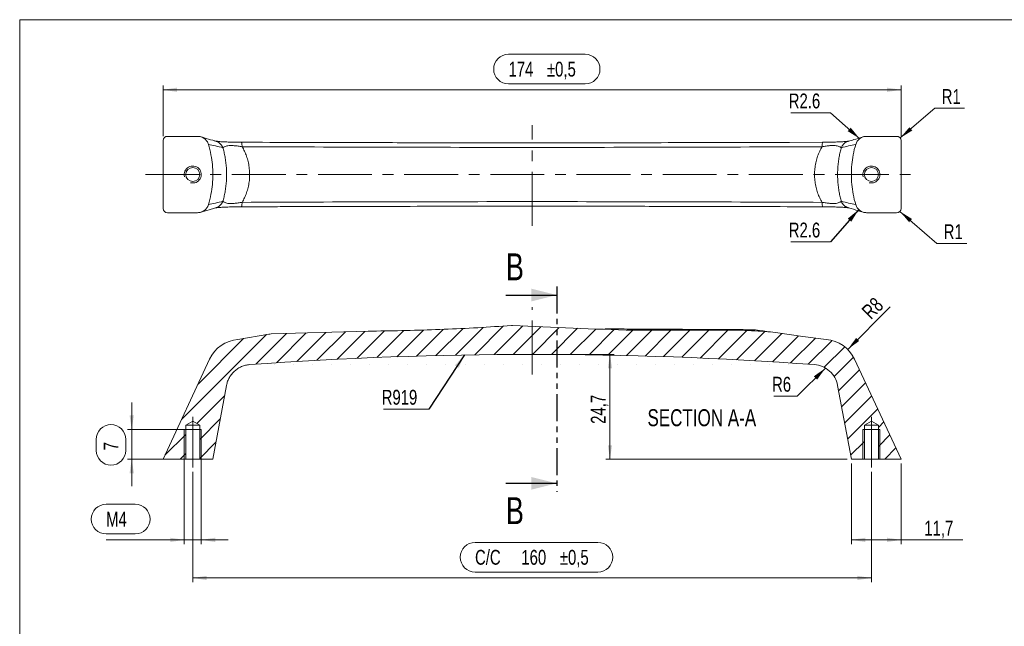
# Model space of a CAD drawing. Header units: millimetres. Extents: x 6 to 418, y 0 to 291.
# Tile 3 of 5: x 6 to 238, y 148 to 291. Entities that reach past the tile are written whole.
import ezdxf

# ---------------------------------------------------------------- set-up
doc = ezdxf.new("R2010")
doc.units = ezdxf.units.MM
doc.linetypes.add('CENTERX2', pattern=[20.32, 12.7, -2.54, 2.54, -2.54])
doc.linetypes.add('PHANTOM', pattern=[12.7, 6.35, -1.27, 1.27, -1.27, 1.27, -1.27])
doc.layers.add('DIN_A4', color=7, linetype='Continuous')
doc.layers.add('SLD-0', color=7, linetype='Continuous')
doc.styles.add('SLDTEXTSTYLE4', font='TXT', dxfattribs={"width": 0.75})
doc.dimstyles.new('SLDDIMSTYLE0', dxfattribs={"dimtxt": 3.5, "dimasz": 3.302, "dimexe": 0, "dimexo": 0.0625, "dimgap": 0.875, "dimtad": 1, "dimdec": 1, "dimrnd": 1e-09, "dimzin": 12, "dimdsep": 46, "dimtxsty": 'SLDTEXTSTYLE4', "dimsah": 1, "dimcen": 0.09, "dimadec": 0, "dimazin": 3, "dimtfac": 1, "dimtdec": 1, "dimtofl": 0, "dimtmove": 0, "dimatfit": 3, "dimfxl": 0, "dimfrac": 2, "dimtolj": 1, "dimtzin": 12, "dimarcsym": 0})
doc.dimstyles.new('SLDDIMSTYLE1', dxfattribs={"dimtxt": 3.5, "dimasz": 3.302, "dimexe": 0, "dimexo": 0.0625, "dimgap": 0.875, "dimtad": 1, "dimrnd": 1e-09, "dimzin": 12, "dimdsep": 46, "dimtxsty": 'SLDTEXTSTYLE4', "dimsah": 1, "dimcen": 0.09, "dimadec": 0, "dimazin": 3, "dimtol": 1, "dimtp": 0.5, "dimtm": 0.5, "dimtfac": 1, "dimtdec": 1, "dimtofl": 0, "dimtmove": 0, "dimatfit": 3, "dimfxl": 0, "dimfrac": 2, "dimtolj": 1, "dimarcsym": 0})
doc.dimstyles.new('SLDDIMSTYLE2', dxfattribs={"dimtxt": 3.5, "dimasz": 3.302, "dimexe": 0, "dimexo": 0.0625, "dimgap": 0.875, "dimtad": 1, "dimrnd": 1e-09, "dimzin": 12, "dimdsep": 46, "dimtxsty": 'SLDTEXTSTYLE4', "dimsah": 1, "dimcen": 0.09, "dimadec": 0, "dimazin": 3, "dimtfac": 1, "dimtmove": 0, "dimatfit": 0, "dimfxl": 0, "dimfrac": 2, "dimtolj": 1, "dimtzin": 12, "dimarcsym": 0})
doc.dimstyles.new('SLDDIMSTYLE3', dxfattribs={"dimtxt": 3.5, "dimasz": 3.302, "dimexe": 0, "dimexo": 0.0625, "dimgap": 0.875, "dimtad": 1, "dimrnd": 1e-09, "dimzin": 12, "dimdsep": 46, "dimtxsty": 'SLDTEXTSTYLE4', "dimsah": 1, "dimcen": 0, "dimadec": 0, "dimazin": 3, "dimtfac": 1, "dimtofl": 0, "dimtmove": 0, "dimatfit": 3, "dimfxl": 0, "dimfrac": 2, "dimtolj": 1, "dimtzin": 12, "dimarcsym": 0})
doc.dimstyles.new('SLDDIMSTYLE4', dxfattribs={"dimtxt": 0.18, "dimasz": 3.302, "dimexe": 0, "dimexo": 0.0625, "dimgap": 0, "dimtad": 0, "dimtih": 1, "dimtoh": 1, "dimdec": 0, "dimrnd": 1e-09, "dimzin": 0, "dimdsep": 46, "dimtxsty": 'Standard', "dimsah": 1, "dimcen": 0.09, "dimadec": 0, "dimazin": 0, "dimtfac": 3.302, "dimtdec": 0, "dimtofl": 0, "dimtmove": 0, "dimatfit": 3, "dimfxl": 0, "dimfrac": 2, "dimtolj": 1, "dimtzin": 0, "dimarcsym": 0})
doc.dimstyles.new('SLDDIMSTYLE5', dxfattribs={"dimtxt": 3.5, "dimasz": 3.302, "dimexe": 0, "dimexo": 0.0625, "dimgap": 0.875, "dimtad": 0, "dimtih": 1, "dimtoh": 1, "dimrnd": 1e-09, "dimzin": 12, "dimdsep": 46, "dimtxsty": 'SLDTEXTSTYLE4', "dimsah": 1, "dimcen": 0, "dimadec": 0, "dimazin": 3, "dimtfac": 1, "dimtofl": 0, "dimtmove": 0, "dimatfit": 3, "dimfxl": 0, "dimfrac": 2, "dimtolj": 1, "dimtzin": 12, "dimarcsym": 0})

# ---------------------------------------------------------------- blocks, each defined once
blk = doc.blocks.new('_D')
at = {"color": 7, "linetype": 'Continuous', "lineweight": 0}
for p, q in [((129.75, 212.11), (146.09, 212.11)), ((145.09, 212.11), (145.09, 187.41)), ((201.01, 187.41), (144.09, 187.41))]:
    blk.add_line(p, q, dxfattribs=at)
for points in [[(145.09, 212.11), (144.59, 208.81), (145.6, 208.81)], [(145.09, 187.41), (145.6, 190.71), (144.59, 190.71)]]:
    blk.add_solid(points, dxfattribs=at)
at = {"color": 7, "linetype": 'Continuous', "lineweight": 0, "insert": (140.58, 195.74), "char_height": 3.5, "attachment_point": 1, "rotation": 90, "style": 'SLDTEXTSTYLE4'}
blk.add_mtext('24,7', dxfattribs=at)
blk = doc.blocks.new('_D_1')
at = {"color": 7, "linetype": 'Continuous', "lineweight": 0}
for p, q in [((46.73, 184.41), (46.73, 158.41)), ((206.73, 184.41), (206.73, 158.41)), ((113.28, 167.78), (142.27, 167.78)), ((142.27, 160.81), (113.28, 160.81)), ((46.73, 159.41), (206.73, 159.41))]:
    blk.add_line(p, q, dxfattribs=at)
for centre, start, end in [((113.28, 164.3), 90, 270), ((142.27, 164.3), 270, 90)]:
    blk.add_arc(centre, 3.49, start, end, dxfattribs=at)
for points in [[(46.73, 159.41), (50.04, 158.9), (50.04, 159.92)], [(206.73, 159.41), (203.43, 159.92), (203.43, 158.9)]]:
    blk.add_solid(points, dxfattribs=at)
at = {"color": 7, "linetype": 'Continuous', "lineweight": 0, "char_height": 3.5, "attachment_point": 1, "style": 'SLDTEXTSTYLE4'}
for s, insert in [('C/C', (113.28, 166.03)), ('160', (124.2, 166.03)), ('±0,5', (133.27, 166.03))]:
    blk.add_mtext(s, dxfattribs=dict(at, insert=insert))
blk = doc.blocks.new('_D_2')
at = {"color": 7, "linetype": 'Continuous', "lineweight": 0}
for p, q in [((44.73, 193.41), (44.73, 167.39)), ((48.73, 193.41), (48.73, 167.39)), ((26.3, 176.77), (33.17, 176.77)), ((33.17, 169.79), (26.3, 169.79)), ((44.73, 168.39), (26.3, 168.39)), ((48.73, 168.39), (44.73, 168.39)), ((48.73, 168.39), (55.08, 168.39))]:
    blk.add_line(p, q, dxfattribs=at)
for centre, start, end in [((26.3, 173.28), 90, 270), ((33.17, 173.28), 270, 90)]:
    blk.add_arc(centre, 3.49, start, end, dxfattribs=at)
for points in [[(44.73, 168.39), (41.43, 168.9), (41.43, 167.88)], [(48.73, 168.39), (52.04, 167.88), (52.04, 168.9)]]:
    blk.add_solid(points, dxfattribs=at)
at = {"color": 7, "linetype": 'Continuous', "lineweight": 0, "insert": (26.3, 175.01), "char_height": 3.5, "attachment_point": 1, "style": 'SLDTEXTSTYLE4'}
blk.add_mtext('M4', dxfattribs=at)
blk = doc.blocks.new('_D_3')
at = {"color": 7, "linetype": 'Continuous', "lineweight": 0}
for p, q in [((32.34, 194.41), (32.34, 200.76)), ((47.73, 194.41), (31.34, 194.41)), ((32.34, 187.41), (32.34, 194.41)), ((23.96, 189.49), (23.96, 192.08)), ((30.94, 192.08), (30.94, 189.49)), ((47.73, 187.41), (31.34, 187.41)), ((32.34, 187.41), (32.34, 181.06))]:
    blk.add_line(p, q, dxfattribs=at)
for centre, start, end in [((27.45, 192.08), 0, 180), ((27.45, 189.49), 180, 0)]:
    blk.add_arc(centre, 3.49, start, end, dxfattribs=at)
for points in [[(32.34, 194.41), (32.85, 197.71), (31.83, 197.71)], [(32.34, 187.41), (31.83, 184.11), (32.85, 184.11)]]:
    blk.add_solid(points, dxfattribs=at)
at = {"color": 7, "linetype": 'Continuous', "lineweight": 0, "insert": (25.72, 189.49), "char_height": 3.5, "attachment_point": 1, "rotation": 90, "style": 'SLDTEXTSTYLE4'}
blk.add_mtext('7', dxfattribs=at)
blk = doc.blocks.new('_D_4')
at = {"color": 7, "linetype": 'Continuous', "lineweight": 0}
for p, q in [((202.01, 186.41), (202.01, 167.39)), ((213.73, 186.41), (213.73, 167.39)), ((202.01, 168.39), (213.73, 168.39)), ((213.73, 168.39), (228.26, 168.39))]:
    blk.add_line(p, q, dxfattribs=at)
for points in [[(202.01, 168.39), (205.31, 167.88), (205.31, 168.9)], [(213.73, 168.39), (210.43, 168.9), (210.43, 167.88)]]:
    blk.add_solid(points, dxfattribs=at)
at = {"color": 7, "linetype": 'Continuous', "lineweight": 0, "insert": (219.21, 172.9), "char_height": 3.5, "attachment_point": 1, "style": 'SLDTEXTSTYLE4'}
blk.add_mtext('11,7', dxfattribs=at)
blk = doc.blocks.new('_D_5')
at = {"color": 7, "linetype": 'Continuous', "lineweight": 0}
blk.add_line((201.16, 213.3), (211.18, 223.33), dxfattribs=at)
blk.add_solid([(201.16, 213.3), (203.85, 215.28), (203.13, 215.99)], dxfattribs=at)
at = {"color": 7, "linetype": 'Continuous', "lineweight": 0, "insert": (204.18, 222.66), "char_height": 3.5, "attachment_point": 1, "rotation": 45, "style": 'SLDTEXTSTYLE4'}
blk.add_mtext('R8', dxfattribs=at)
blk = doc.blocks.new('SW_NOTE_11')
at = {"color": 0, "linetype": 'Continuous', "lineweight": 0}
blk.add_line((-5.5, 0), (0, 0), dxfattribs=at)
at = {"color": 0, "linetype": 'Continuous', "lineweight": 0, "insert": (-5.94, 4.54), "char_height": 3.5, "attachment_point": 1, "style": 'SLDTEXTSTYLE4'}
blk.add_mtext('R6', dxfattribs=at)
blk = doc.blocks.new('SW_NOTE_12')
at = {"color": 0, "linetype": 'Continuous', "lineweight": 0}
blk.add_line((-10.67, 0), (0, 0), dxfattribs=at)
at = {"color": 0, "linetype": 'Continuous', "lineweight": 0, "insert": (-11.1, 4.55), "char_height": 3.5, "attachment_point": 1, "style": 'SLDTEXTSTYLE4'}
blk.add_mtext('R919', dxfattribs=at)
blk = doc.blocks.new('_D_6')
at = {"color": 7, "linetype": 'Continuous', "lineweight": 0}
for p, q in [((121.17, 282.86), (139.25, 282.86)), ((39.73, 263.54), (39.73, 275.49)), ((213.73, 274.49), (39.73, 274.49)), ((139.25, 275.88), (121.17, 275.88)), ((213.73, 263.54), (213.73, 275.49))]:
    blk.add_line(p, q, dxfattribs=at)
for centre, start, end in [((121.17, 279.37), 90, 270), ((139.25, 279.37), 270, 90)]:
    blk.add_arc(centre, 3.49, start, end, dxfattribs=at)
for points in [[(39.73, 274.49), (43.04, 273.98), (43.04, 275)], [(213.73, 274.49), (210.43, 275), (210.43, 273.98)]]:
    blk.add_solid(points, dxfattribs=at)
at = {"color": 7, "linetype": 'Continuous', "lineweight": 0, "char_height": 3.5, "attachment_point": 1, "style": 'SLDTEXTSTYLE4'}
for s, insert in [('174', (121.17, 281.11)), ('±0,5', (130.24, 281.11))]:
    blk.add_mtext(s, dxfattribs=dict(at, insert=insert))
blk = doc.blocks.new('_D_7')
at = {"color": 7, "linetype": 'Continuous', "lineweight": 0}
for p, q in [((213.52, 263.13), (221.72, 270.13)), ((221.72, 270.13), (228.72, 270.13))]:
    blk.add_line(p, q, dxfattribs=at)
blk.add_solid([(213.52, 263.13), (216.36, 264.89), (215.7, 265.66)], dxfattribs=at)
at = {"color": 7, "linetype": 'Continuous', "lineweight": 0, "insert": (223.3, 274.65), "char_height": 3.5, "attachment_point": 1, "style": 'SLDTEXTSTYLE4'}
blk.add_mtext('R1', dxfattribs=at)
blk = doc.blocks.new('_D_8')
at = {"color": 7, "linetype": 'Continuous', "lineweight": 0}
for p, q in [((213.47, 245.81), (222.19, 238.27)), ((222.19, 238.27), (229.2, 238.27))]:
    blk.add_line(p, q, dxfattribs=at)
blk.add_solid([(213.47, 245.81), (215.63, 243.27), (216.3, 244.04)], dxfattribs=at)
at = {"color": 7, "linetype": 'Continuous', "lineweight": 0, "insert": (223.78, 242.78), "char_height": 3.5, "attachment_point": 1, "style": 'SLDTEXTSTYLE4'}
blk.add_mtext('R1', dxfattribs=at)
blk = doc.blocks.new('SW_NOTE_13')
at = {"color": 0, "linetype": 'Continuous', "lineweight": 0}
blk.add_line((-9.38, 0), (0, 0), dxfattribs=at)
at = {"color": 0, "linetype": 'Continuous', "lineweight": 0, "insert": (-9.86, 4.58), "char_height": 3.5, "attachment_point": 1, "style": 'SLDTEXTSTYLE4'}
blk.add_mtext('R2.6', dxfattribs=at)
blk = doc.blocks.new('SW_NOTE_14')
at = {"color": 0, "linetype": 'Continuous', "lineweight": 0}
blk.add_line((-9.38, 0), (0, 0), dxfattribs=at)
at = {"color": 0, "linetype": 'Continuous', "lineweight": 0, "insert": (-9.86, 4.56), "char_height": 3.5, "attachment_point": 1, "style": 'SLDTEXTSTYLE4'}
blk.add_mtext('R2.6', dxfattribs=at)

msp = doc.modelspace()

# ---------------------------------------------------------------- hatches: boundary and pattern name
at = {"linetype": 'Continuous', "lineweight": 0}
h = msp.add_hatch(dxfattribs=at)
h.set_pattern_fill('ANSI31', angle=3e-322, style=0)
edge = h.paths.add_edge_path(flags=0)
edge.add_ellipse((64.98469, 214.90863), major_axis=(-2.81596, -0.487), ratio=0.699848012, start_angle=258.3216707, end_angle=270)
edge.add_line((64.64386, 216.87937), (57.36733, 215.62094))
edge.add_arc((57.96688, 207.64344), 8, 94.2980315, 155.0562238)
edge.add_line((50.71311, 211.01726), (39.73348, 187.41094))
edge.add_line((39.73348, 187.41094), (45.08348, 187.41094))
edge.add_line((45.08348, 187.41094), (45.08348, 195.41094))
edge.add_line((45.08348, 195.41094), (46.73348, 196.40236))
edge.add_line((46.73348, 196.40236), (48.38348, 195.41094))
edge.add_line((48.38348, 195.41094), (48.38348, 187.41094))
edge.add_line((48.38348, 187.41094), (51.45947, 187.41094))
edge.add_line((51.45947, 187.41094), (54.70118, 204.81646))
edge.add_spline(control_points=[(54.70118, 204.81646), (54.74961, 205.07905), (54.8156, 205.33902), (54.89848, 205.59286), (55.09809, 206.20425), (55.40163, 206.79033), (55.7857, 207.30621), (56.18497, 207.84251), (56.68196, 208.31748), (57.2358, 208.69203), (57.79162, 209.06792), (58.42037, 209.35284), (59.06965, 209.52213), (59.41934, 209.6133), (59.77885, 209.67264), (60.13926, 209.6991)], knot_values=[0.000152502, 0.000152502, 0.000152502, 0.000152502, 0.000953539, 0.000953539, 0.000953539, 0.00290279, 0.00290279, 0.00290279, 0.004931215, 0.004931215, 0.004931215, 0.006967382, 0.006967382, 0.006967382, 0.008052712, 0.008052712, 0.008052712, 0.008052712], weights=[1, 1, 1, 1, 1, 1, 1, 1, 1, 1, 1, 1, 1, 1, 1, 1], degree=3, periodic=0)
edge.add_arc((126.73348, -707.34352), 919.45742, 85.8465595, 94.1534405, ccw=False)
edge.add_spline(control_points=[(193.32771, 209.6991), (193.96913, 209.65201), (194.61111, 209.49832), (195.20388, 209.24877), (195.81864, 208.98997), (196.39701, 208.62138), (196.8919, 208.17418), (197.38821, 207.7257), (197.8143, 207.18573), (198.13456, 206.59845), (198.29567, 206.30301), (198.43217, 205.9928), (198.54121, 205.67444), (198.63699, 205.39476), (198.71217, 205.10718), (198.76578, 204.81646)], knot_values=[0, 0, 0, 0, 0.00192946, 0.00192946, 0.00192946, 0.003932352, 0.003932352, 0.003932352, 0.005941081, 0.005941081, 0.005941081, 0.006940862, 0.006940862, 0.006940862, 0.007819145, 0.007819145, 0.007819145, 0.007819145], weights=[1, 1, 1, 1, 1, 1, 1, 1, 1, 1, 1, 1, 1, 1, 1, 1], degree=3, periodic=0)
edge.add_line((198.76578, 204.81646), (202.00749, 187.41094))
edge.add_line((202.00749, 187.41094), (205.08348, 187.41094))
edge.add_line((205.08348, 187.41094), (205.08348, 195.41094))
edge.add_line((205.08348, 195.41094), (206.73348, 196.40236))
edge.add_line((206.73348, 196.40236), (208.38348, 195.41094))
edge.add_line((208.38348, 195.41094), (208.38348, 187.41094))
edge.add_line((208.38348, 187.41094), (213.73348, 187.41094))
edge.add_line((213.73348, 187.41094), (202.75386, 211.01726))
edge.add_arc((195.50008, 207.64344), 8, 24.9437762, 85.7019685)
edge.add_spline(control_points=[(196.09964, 215.62094), (194.26668, 215.8685), (192.43372, 216.11603), (190.60076, 216.36358), (188.63588, 216.62893), (186.671, 216.89436), (184.70613, 217.15979), (184.12144, 217.23878), (183.53675, 217.31776), (182.95206, 217.39673)], knot_values=[0.001864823, 0.001864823, 0.001864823, 0.001864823, 0.007413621, 0.007413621, 0.007413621, 0.013361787, 0.013361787, 0.013361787, 0.015131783, 0.015131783, 0.015131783, 0.015131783], weights=[1, 1, 1, 1, 1, 1, 1, 1, 1, 1], degree=3, periodic=0)
edge.add_spline(control_points=[(182.95206, 217.39673), (182.75166, 217.4238), (182.55016, 217.44373), (182.34833, 217.45626)], knot_values=[0, 0, 0, 0, 0.00060666, 0.00060666, 0.00060666, 0.00060666], weights=[1, 1, 1, 1], degree=3, periodic=0)
edge.add_spline(control_points=[(182.34833, 217.45626), (180.27875, 217.58477), (178.2087, 217.70588), (176.13822, 217.81896)], knot_values=[0.012217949, 0.012217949, 0.012217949, 0.012217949, 0.018438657, 0.018438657, 0.018438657, 0.018438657], weights=[1, 1, 1, 1], degree=3, periodic=0)
edge.add_spline(control_points=[(176.13822, 217.81896), (176.03151, 217.82479), (175.9246, 217.8276), (175.81774, 217.82745)], knot_values=[0, 0, 0, 0, 0.000320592, 0.000320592, 0.000320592, 0.000320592], weights=[1, 1, 1, 1], degree=3, periodic=0)
edge.add_line((175.81774, 217.82745), (151.02164, 217.79292))
edge.add_spline(control_points=[(151.02164, 217.79292), (150.91352, 217.79276), (150.80539, 217.79441), (150.69733, 217.79783)], knot_values=[0, 0, 0, 0, 0.000324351, 0.000324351, 0.000324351, 0.000324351], weights=[1, 1, 1, 1], degree=3, periodic=0)
edge.add_spline(control_points=[(150.69733, 217.79783), (148.00264, 217.88325), (145.30808, 217.97262), (142.61371, 218.06742), (139.86521, 218.16413), (137.11691, 218.26685), (134.36901, 218.37935), (130.28786, 218.54643), (126.20747, 218.73468), (122.12878, 218.95383)], knot_values=[0.000162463, 0.000162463, 0.000162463, 0.000162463, 0.008250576, 0.008250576, 0.008250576, 0.016501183, 0.016501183, 0.016501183, 0.028755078, 0.028755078, 0.028755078, 0.028755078], weights=[1, 1, 1, 1, 1, 1, 1, 1, 1, 1], degree=3, periodic=0)
edge.add_spline(control_points=[(122.12878, 218.95383), (122.03715, 218.95876), (121.94499, 218.95748), (121.85353, 218.9501)], knot_values=[0, 0, 0, 0, 0.000275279, 0.000275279, 0.000275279, 0.000275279], weights=[1, 1, 1, 1], degree=3, periodic=0)
edge.add_spline(control_points=[(121.85353, 218.9501), (118.73699, 218.69891), (115.61641, 218.49524), (112.49426, 218.32769), (109.26633, 218.15447), (106.03621, 218.01998), (102.80541, 217.91293), (98.55815, 217.77219), (94.30926, 217.67752), (90.06014, 217.61345)], knot_values=[0.00031824, 0.00031824, 0.00031824, 0.00031824, 0.009698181, 0.009698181, 0.009698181, 0.019395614, 0.019395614, 0.019395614, 0.032144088, 0.032144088, 0.032144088, 0.032144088], weights=[1, 1, 1, 1, 1, 1, 1, 1, 1, 1], degree=3, periodic=0)
edge.add_spline(control_points=[(90.06014, 217.61345), (89.75561, 217.60886), (89.4511, 217.60252), (89.14665, 217.59438)], knot_values=[0, 0, 0, 0, 0.000913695, 0.000913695, 0.000913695, 0.000913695], weights=[1, 1, 1, 1], degree=3, periodic=0)
edge.add_spline(control_points=[(89.14665, 217.59438), (89.14026, 217.59421), (89.13387, 217.59406), (89.12748, 217.59392)], knot_values=[0, 0, 0, 0, 0.000019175, 0.000019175, 0.000019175, 0.000019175], weights=[1, 1, 1, 1], degree=3, periodic=0)
edge.add_spline(control_points=[(89.12748, 217.59392), (88.78351, 217.58643), (88.43957, 217.57795), (88.09565, 217.56846)], knot_values=[0.000505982, 0.000505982, 0.000505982, 0.000505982, 0.001538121, 0.001538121, 0.001538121, 0.001538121], weights=[1, 1, 1, 1], degree=3, periodic=0)
edge.add_line((88.09565, 217.56846), (65.22092, 216.93716))

# ---------------------------------------------------------------- linework, layer by layer
at = {"color": 7, "linetype": 'CENTERX2', "lineweight": 0}
for p, q in [((126.73348, 242.41663), (126.73348, 266.15275)), ((35.61918, 254.51702), (218.3567, 254.51702)), ((126.73348, 207.41131), (126.73348, 223.22189)), ((124.24536, 212.1139), (128.75169, 212.1139)), ((46.73348, 185.41094), (46.73348, 197.41094)), ((206.73348, 185.41094), (206.73348, 197.41094))]:
    msp.add_line(p, q, dxfattribs=at)
at = {"color": 7, "linetype": 'Continuous', "lineweight": 15}
for p, q in [((39.73348, 246.49629), (39.73348, 262.53775)), ((40.81201, 263.51702), (47.87241, 263.51702)), ((201.39049, 262.39315), (201.31725, 262.3739)), ((212.65495, 263.51702), (205.59455, 263.51702)), ((213.73348, 246.49629), (213.73348, 262.53775)), ((53.8324, 260.86118), (53.81365, 260.86672)), ((61.51858, 262.11735), (58.21677, 262.12975)), ((195.24502, 262.1293), (187.4519, 262.10179)), ((199.65332, 260.86672), (199.63456, 260.86118)), ((53.81278, 248.16941), (53.83317, 248.17542)), ((58.21617, 246.90472), (66.01552, 246.93225)), ((191.9459, 246.91671), (195.2471, 246.9043)), ((199.63379, 248.17542), (199.65418, 248.16941)), ((40.81201, 245.51702), (47.87241, 245.51702)), ((212.65495, 245.51702), (205.59455, 245.51702)), ((57.36733, 215.62094), (64.64386, 216.87937)), ((88.09565, 217.56846), (65.22092, 216.93716)), ((144.33753, 218.12427), (143.91762, 218.12473)), ((144.33753, 218.12493), (144.21284, 218.1255)), ((150.7358, 217.79632), (150.74186, 217.79616)), ((175.81774, 217.82745), (151.02164, 217.79292)), ((179.28452, 217.87795), (178.44209, 217.92301)), ((50.71311, 211.01726), (39.73348, 187.41094)), ((213.73348, 187.41094), (202.75386, 211.01726)), ((54.70118, 204.81646), (51.45947, 187.41094)), ((202.00749, 187.41094), (198.76578, 204.81646)), ((45.08348, 195.41094), (46.73348, 196.40236)), ((45.08348, 187.41094), (45.08348, 195.41094)), ((45.08348, 195.41094), (48.38348, 195.41094)), ((46.73348, 196.40236), (48.38348, 195.41094)), ((48.38348, 195.41094), (48.38348, 187.41094)), ((205.08348, 195.41094), (206.73348, 196.40236)), ((205.08348, 187.41094), (205.08348, 195.41094)), ((205.08348, 195.41094), (208.38348, 195.41094)), ((206.73348, 196.40236), (208.38348, 195.41094)), ((208.38348, 195.41094), (208.38348, 187.41094)), ((39.73348, 187.41094), (45.08348, 187.41094)), ((45.08348, 187.41094), (48.38348, 187.41094)), ((48.38348, 187.41094), (51.45947, 187.41094)), ((202.00749, 187.41094), (205.08348, 187.41094)), ((205.08348, 187.41094), (208.38348, 187.41094)), ((208.38348, 187.41094), (213.73348, 187.41094))]:
    msp.add_line(p, q, dxfattribs=at)
at = {"color": 7, "linetype": 'PHANTOM', "lineweight": 30}
msp.add_line((132.55683, 228.10654), (132.55683, 179.71948), dxfattribs=at)
at = {"color": 7, "linetype": 'Continuous', "lineweight": 30}
for p, q in [((120.55683, 226.10654), (132.55683, 226.10654)), ((120.55683, 181.71948), (132.55683, 181.71948))]:
    msp.add_line(p, q, dxfattribs=at)
at = {"color": 8, "linetype": 'Continuous', "lineweight": 15}
for p, q in [((144.21284, 218.1255), (143.9176, 218.12685)), ((150.23889, 217.81312), (151.02164, 217.79292))]:
    msp.add_line(p, q, dxfattribs=at)
at = {"color": 7, "linetype": 'Continuous', "lineweight": 0}
for p, q in [((44.73348, 187.41094), (44.73348, 194.41094)), ((48.73348, 194.41094), (44.73348, 194.41094)), ((48.73348, 187.41094), (48.73348, 194.41094)), ((204.73348, 187.41094), (204.73348, 194.41094)), ((208.73348, 194.41094), (204.73348, 194.41094)), ((208.73348, 187.41094), (208.73348, 194.41094))]:
    msp.add_line(p, q, dxfattribs=at)
at = {"color": 7, "linetype": 'Continuous', "lineweight": 15, "flags": 128}
for points in [[(53.83962, 248.19657), (53.8262, 248.18298), (53.81278, 248.16941)], [(178.44244, 217.92962), (178.44509, 217.92847), (178.44835, 217.92244), (178.45132, 217.91128)], [(196.09964, 215.62092), (190.60076, 216.36358), (184.70613, 217.15979), (182.95206, 217.39673)]]:
    msp.add_lwpolyline(points, dxfattribs=at)
at = {"color": 8, "linetype": 'Continuous', "lineweight": 15, "flags": 128}
for points in [[(178.33422, 217.92954), (178.34512, 217.93225), (178.34862, 217.9324)], [(179.2937, 217.86618), (179.29075, 217.87735), (179.28751, 217.88337), (179.2849, 217.8845)]]:
    msp.add_lwpolyline(points, dxfattribs=at)
at = {"color": 7, "linetype": 'Continuous', "lineweight": 15}
for centre in [(46.73348, 254.51702), (206.73348, 254.51702)]:
    msp.add_circle(centre, 1.65, dxfattribs=at)
at = {"color": 7, "linetype": 'Continuous', "lineweight": 0}
for centre in [(46.73348, 254.51702), (206.73348, 254.51702)]:
    msp.add_arc(centre, 2, 255, 195, dxfattribs=at)
at = {"color": 7, "linetype": 'Continuous', "lineweight": 15}
for centre, radius, start, end in [((178.2817, 217.20826), 0.7232, 76.4353207, 85.8353473), ((178.337, 215.93244), 2, 86.9658071, 89.6673089), ((179.17728, 215.88743), 2, 82.331273, 86.9030925), ((179.37978, 217.38314), 0.49065, 82.4070277, 100.1035829), ((57.96688, 207.64344), 8, 94.2980315, 155.0562238), ((195.50008, 207.64344), 8, 24.9437762, 85.7019685), ((126.73348, -707.34352), 919.45742, 85.8465595, 94.1534405)]:
    msp.add_arc(centre, radius, start, end, dxfattribs=at)
for centre, major_axis, ratio, start_param, end_param in [((40.83636, 262.51565), (-1.09718, 0.12363), 0.905700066, 4.836162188, 6.384885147), ((212.63061, 262.51565), (1.09718, 0.12363), 0.905700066, 6.181485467, 7.730208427), ((40.83636, 246.51839), (1.09718, 0.12363), 0.905700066, 3.039892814, 4.588615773), ((212.63061, 246.51839), (-1.09718, 0.12363), 0.905700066, 1.694569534, 3.243292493), ((64.98469, 214.90863), (-2.81596, -0.487), 0.699848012, 4.508563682, 4.71238898)]:
    msp.add_ellipse(centre, major_axis=major_axis, ratio=ratio, start_param=start_param, end_param=end_param, dxfattribs=at)
for points, knots in [([(50.42785, 261.62384), (50.34639, 261.89861), (50.22287, 262.15265), (49.89357, 262.62017), (49.69491, 262.82286), (49.2359, 263.16203), (48.98281, 263.29274), (48.57722, 263.42654), (48.43758, 263.46054), (48.15733, 263.50558), (48.01567, 263.51702), (47.87241, 263.51702)], [0, 0, 0, 0, 0.25, 0.25, 0.5, 0.5, 0.75, 0.75, 0.875, 0.875, 1, 1, 1, 1]), ([(52.14925, 262.38405), (51.915, 262.44971), (50.97768, 262.71242), (49.80579, 263.05174), (48.91079, 263.32472), (48.65944, 263.40139)], [0, 0, 0, 0, 0.193298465, 0.773444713, 1, 1, 1, 1]), ([(56.9819, 262.13915), (56.84681, 262.14064), (56.42391, 262.14529), (55.78415, 262.15796), (55.06478, 262.17681), (54.43259, 262.1996), (53.8557, 262.2267), (53.3577, 262.25687), (52.93118, 262.28982), (52.57898, 262.32439), (52.30873, 262.35805), (52.13287, 262.38837), (52.10809, 262.3931), (52.06353, 262.40459), (52.05891, 262.40578)], [0, 0, 0, 0, 0.0469719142, 0.1470470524, 0.2321485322, 0.3218826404, 0.4107898, 0.5011570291, 0.5919086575, 0.6880374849, 0.7872379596, 0.8884567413, 0.9884366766, 1, 1, 1, 1]), ([(201.19717, 262.36547), (201.12562, 262.35534), (200.97878, 262.33456), (200.644, 262.29951), (200.22533, 262.26507), (199.74404, 262.23401), (199.1893, 262.20619), (198.57727, 262.18269), (197.88887, 262.16263), (197.14101, 262.1471), (196.33335, 262.1361), (195.69509, 262.13083), (195.32465, 262.12953), (195.24507, 262.12925)], [0, 0, 0, 0, 0.100295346, 0.205823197, 0.301135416, 0.402159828, 0.489315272, 0.581794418, 0.675071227, 0.770808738, 0.86800342, 0.971641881, 1, 1, 1, 1]), ([(204.81354, 263.40151), (204.7365, 263.37793), (204.01429, 263.15688), (202.85759, 262.81773), (201.73347, 262.50176), (201.31458, 262.38402)], [0, 0, 0, 0, 0.0696922, 0.653331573, 1, 1, 1, 1]), ([(205.59455, 263.51702), (205.30801, 263.51702), (205.02911, 263.47214), (204.48641, 263.29386), (204.23372, 263.16352), (203.54583, 262.65663), (203.20205, 262.17342), (203.03911, 261.62384)], [0, 0, 0, 0, 0.25, 0.25, 0.5, 0.5, 1, 1, 1, 1]), ([(50.42785, 247.41021), (50.66916, 248.22417), (50.87093, 249.05633), (51.31372, 251.41319), (51.45947, 252.96499), (51.45947, 256.06905), (51.31372, 257.62085), (50.87093, 259.97771), (50.66916, 260.80987), (50.42785, 261.62384)], [0.1103677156, 0.1103677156, 0.1103677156, 0.1103677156, 0.25, 0.25, 0.5, 0.5, 0.75, 0.75, 0.8896322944, 0.8896322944, 0.8896322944, 0.8896322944]), ([(58.36408, 261.07884), (58.20826, 261.10145), (58.04958, 261.12446), (57.73681, 261.16894), (57.58103, 261.19066), (57.2708, 261.23201), (57.11636, 261.25165), (56.80909, 261.28755), (56.65501, 261.30392), (56.35628, 261.33089), (56.2117, 261.34152), (55.93332, 261.35572), (55.79858, 261.35926), (55.41971, 261.35758), (55.20185, 261.33941), (54.84164, 261.28129), (54.69472, 261.24189), (54.44056, 261.15599), (54.33494, 261.11007), (54.15174, 261.02338), (54.07392, 260.98236), (53.97233, 260.92949), (53.94105, 260.91329), (53.89768, 260.89165), (53.87689, 260.88148), (53.85415, 260.87089), (53.84315, 260.86592), (53.83852, 260.86386), (53.83545, 260.86251), (53.83385, 260.86061), (53.8324, 260.86118)], [0, 0, 0, 0, 0.0625, 0.0625, 0.125, 0.125, 0.1875, 0.1875, 0.25, 0.25, 0.3125, 0.3125, 0.375, 0.375, 0.5, 0.5, 0.625, 0.625, 0.75, 0.75, 0.875, 0.875, 0.9375, 0.9375, 0.96875, 0.984375, 0.9921875, 0.99609375, 0.99609375, 1, 1, 1, 1]), ([(53.83907, 260.83813), (53.85868, 260.77012), (53.97755, 260.3498), (54.17976, 259.53835), (54.4056, 258.35473), (54.54609, 257.31809), (54.6257, 256.46759), (54.67059, 255.82234), (54.69593, 255.17086), (54.70007, 254.73493), (54.70202, 254.35359), (54.70002, 254.13566), (54.68959, 253.70047), (54.66967, 253.21216), (54.62611, 252.56641), (54.56597, 251.92864), (54.48972, 251.30148), (54.36779, 250.48225), (54.17978, 249.49544), (53.97755, 248.68456), (53.85867, 248.26386), (53.83906, 248.19581)], [0.1753144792, 0.1753144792, 0.1753144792, 0.1753144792, 0.1874997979, 0.2499997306, 0.3124996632, 0.3749995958, 0.4062495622, 0.4374995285, 0.4687494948, 0.4999994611, 0.4999994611, 0.5234369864, 0.5312494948, 0.5624995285, 0.5937495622, 0.6249995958, 0.6562496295, 0.6874996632, 0.7499997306, 0.8124997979, 0.824680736, 0.824680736, 0.824680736, 0.824680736]), ([(58.21606, 262.12917), (57.93809, 262.13039), (57.52152, 262.13221), (57.11661, 262.13742), (56.9819, 262.13915)], [0, 0, 0, 0, 0.667293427, 1, 1, 1, 1]), ([(195.1062, 261.08035), (183.72639, 261.02431), (172.33785, 260.98224), (149.54326, 260.92613), (138.13353, 260.91208), (115.32652, 260.91209), (103.92682, 260.92612), (81.13497, 260.98223), (69.74058, 261.02431), (58.36077, 261.08035)], [0, 0, 0, 0, 0.25, 0.25, 0.5, 0.5, 0.75, 0.75, 1, 1, 1, 1]), ([(58.36311, 261.08049), (58.41327, 260.99473), (58.65935, 260.56276), (59.07025, 259.73619), (59.52752, 258.53585), (59.81741, 257.46504), (59.9833, 256.57576), (60.07365, 255.8965), (60.12887, 255.20891), (60.14155, 254.74765), (60.13754, 254.34405), (60.13373, 254.11336), (60.11523, 253.65289), (60.07591, 253.13664), (59.98254, 252.45828), (59.85908, 251.7912), (59.70127, 251.14053), (59.45122, 250.29799), (59.07023, 249.29772), (58.65928, 248.471), (58.41311, 248.03891), (58.36286, 247.95301)], [0.1717626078, 0.1717626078, 0.1717626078, 0.1717626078, 0.1874997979, 0.2499997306, 0.3124996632, 0.3749995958, 0.4062495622, 0.4374995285, 0.4687494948, 0.4999994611, 0.4999994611, 0.5234369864, 0.5312494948, 0.5624995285, 0.5937495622, 0.6249995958, 0.6562496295, 0.6874996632, 0.7499997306, 0.8124997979, 0.8282620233, 0.8282620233, 0.8282620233, 0.8282620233]), ([(61.51095, 262.11457), (65.9976, 262.09902), (76.07234, 262.06409), (91.75717, 262.02813), (108.56036, 262.00334), (125.3784, 261.99444), (141.01839, 262.0005), (155.47222, 262.01785), (168.73833, 262.04398), (179.40227, 262.07097), (185.63969, 262.09268), (187.45975, 262.09902)], [0, 0, 0, 0, 0.107021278, 0.240315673, 0.373651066, 0.507109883, 0.640609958, 0.745901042, 0.851212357, 0.956584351, 1, 1, 1, 1]), ([(195.10386, 261.08049), (195.0537, 260.99473), (194.80761, 260.56276), (194.39672, 259.73619), (193.93945, 258.53585), (193.64956, 257.46504), (193.48366, 256.57576), (193.39332, 255.8965), (193.3381, 255.20891), (193.32541, 254.74765), (193.32943, 254.34405), (193.33324, 254.11336), (193.35174, 253.65289), (193.39106, 253.13664), (193.48443, 252.45828), (193.60789, 251.7912), (193.76569, 251.14053), (194.01575, 250.29799), (194.39674, 249.29772), (194.80769, 248.471), (195.05386, 248.03891), (195.1041, 247.95301)], [0.1717626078, 0.1717626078, 0.1717626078, 0.1717626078, 0.1874997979, 0.2499997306, 0.3124996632, 0.3749995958, 0.4062495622, 0.4374995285, 0.4687494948, 0.4999994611, 0.4999994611, 0.5234369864, 0.5312494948, 0.5624995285, 0.5937495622, 0.6249995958, 0.6562496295, 0.6874996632, 0.7499997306, 0.8124997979, 0.8282620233, 0.8282620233, 0.8282620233, 0.8282620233]), ([(199.63456, 260.86118), (199.63311, 260.86061), (199.63152, 260.86251), (199.62845, 260.86386), (199.62383, 260.86592), (199.61284, 260.87088), (199.59012, 260.88146), (199.56935, 260.89161), (199.52603, 260.91323), (199.49479, 260.92941), (199.39333, 260.98221), (199.31563, 261.02317), (199.13275, 261.10975), (199.02736, 261.1556), (198.77381, 261.24143), (198.62728, 261.28083), (198.26817, 261.33907), (198.05023, 261.35728), (197.55229, 261.36005), (197.26688, 261.34486), (196.81771, 261.3045), (196.66378, 261.2882), (196.35596, 261.25231), (196.20109, 261.23265), (195.88974, 261.19118), (195.73326, 261.16938), (195.4189, 261.12468), (195.25991, 261.10162), (195.10289, 261.07884)], [0, 0, 0, 0, 0.00390625, 0.00390625, 0.0078125, 0.015625, 0.03125, 0.0625, 0.0625, 0.125, 0.125, 0.25, 0.25, 0.375, 0.375, 0.5, 0.5, 0.625, 0.625, 0.75, 0.75, 0.8125, 0.8125, 0.875, 0.875, 0.9375, 0.9375, 1, 1, 1, 1]), ([(199.6279, 260.83813), (199.60829, 260.77012), (199.48942, 260.3498), (199.2872, 259.53835), (199.06137, 258.35473), (198.92088, 257.31809), (198.84127, 256.46759), (198.79638, 255.82234), (198.77103, 255.17086), (198.7669, 254.73493), (198.76494, 254.35359), (198.76694, 254.13566), (198.77738, 253.70047), (198.79729, 253.21216), (198.84086, 252.56641), (198.90099, 251.92864), (198.97725, 251.30148), (199.09917, 250.48225), (199.28718, 249.49544), (199.48941, 248.68456), (199.6083, 248.26386), (199.62791, 248.19581)], [0.1753144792, 0.1753144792, 0.1753144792, 0.1753144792, 0.1874997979, 0.2499997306, 0.3124996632, 0.3749995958, 0.4062495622, 0.4374995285, 0.4687494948, 0.4999994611, 0.4999994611, 0.5234369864, 0.5312494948, 0.5624995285, 0.5937495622, 0.6249995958, 0.6562496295, 0.6874996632, 0.7499997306, 0.8124997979, 0.824680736, 0.824680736, 0.824680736, 0.824680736]), ([(203.03911, 247.41021), (202.7978, 248.22417), (202.59603, 249.05633), (202.15324, 251.41319), (202.00749, 252.96499), (202.00749, 256.06905), (202.15324, 257.62085), (202.59603, 259.97771), (202.7978, 260.80987), (203.03911, 261.62384)], [0.1103677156, 0.1103677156, 0.1103677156, 0.1103677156, 0.25, 0.25, 0.5, 0.5, 0.75, 0.75, 0.8896322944, 0.8896322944, 0.8896322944, 0.8896322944]), ([(47.87241, 245.51702), (48.15896, 245.51702), (48.43785, 245.5619), (48.98055, 245.74018), (49.23324, 245.87052), (49.92114, 246.37741), (50.26492, 246.86062), (50.42785, 247.41021)], [0, 0, 0, 0, 0.25, 0.25, 0.5, 0.5, 1, 1, 1, 1]), ([(48.65958, 245.63269), (48.76698, 245.66553), (49.55279, 245.90579), (50.70866, 246.24477), (51.7995, 246.55103), (52.15022, 246.6495)], [0, 0, 0, 0, 0.096994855, 0.709669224, 1, 1, 1, 1]), ([(52.0618, 246.62901), (52.06389, 246.62956), (52.10665, 246.64072), (52.12284, 246.64352), (52.27419, 246.67085), (52.52201, 246.70329), (52.87404, 246.73944), (53.30762, 246.7738), (53.81256, 246.80499), (54.3793, 246.83219), (55.02205, 246.85596), (55.72803, 246.87445), (56.22063, 246.88521), (56.48272, 246.88853), (56.48599, 246.88857)], [0, 0, 0, 0, 0.005286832, 0.108104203, 0.207333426, 0.311015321, 0.418356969, 0.52498869, 0.615995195, 0.712508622, 0.808223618, 0.902640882, 0.998785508, 1, 1, 1, 1]), ([(53.83317, 248.17542), (53.83462, 248.17599), (53.83619, 248.17408), (53.83924, 248.17271), (53.84383, 248.17063), (53.85474, 248.16562), (53.87732, 248.15494), (53.89797, 248.14471), (53.94107, 248.12293), (53.97218, 248.10664), (54.07325, 248.05349), (54.15073, 248.01224), (54.33313, 247.92499), (54.43832, 247.87874), (54.69144, 247.79231), (54.83782, 247.75269), (55.19712, 247.69437), (55.41533, 247.67631), (55.91371, 247.6739), (56.19927, 247.68924), (56.6485, 247.72959), (56.8024, 247.74585), (57.1102, 247.7816), (57.26507, 247.80118), (57.57646, 247.84244), (57.73297, 247.86412), (58.04743, 247.90859), (58.20647, 247.93153), (58.36355, 247.95418)], [0, 0, 0, 0, 0.00390625, 0.00390625, 0.0078125, 0.015625, 0.03125, 0.0625, 0.0625, 0.125, 0.125, 0.25, 0.25, 0.375, 0.375, 0.5, 0.5, 0.625, 0.625, 0.75, 0.75, 0.8125, 0.8125, 0.875, 0.875, 0.9375, 0.9375, 1, 1, 1, 1]), ([(56.48599, 246.88857), (56.75329, 246.89229), (57.30428, 246.89998), (57.88942, 246.9037), (58.19917, 246.90484), (58.21594, 246.9049)], [0, 0, 0, 0, 0.471238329, 0.971388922, 1, 1, 1, 1]), ([(58.36077, 247.95369), (69.74057, 248.00973), (81.12911, 248.0518), (103.92371, 248.10791), (115.33344, 248.12196), (138.14044, 248.12195), (149.54015, 248.10792), (172.33199, 248.05181), (183.72639, 248.00973), (195.1062, 247.95369)], [0, 0, 0, 0, 0.25, 0.25, 0.5, 0.5, 0.75, 0.75, 1, 1, 1, 1]), ([(191.95353, 246.91948), (187.46772, 246.93503), (177.3938, 246.96995), (161.7098, 247.00591), (144.90661, 247.0307), (128.08857, 247.0396), (112.44808, 247.03354), (97.99326, 247.01619), (84.72567, 246.99005), (74.06237, 246.96306), (67.82608, 246.94135), (66.00766, 246.93502)], [0, 0, 0, 0, 0.107004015, 0.240301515, 0.373640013, 0.507101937, 0.640605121, 0.745910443, 0.851236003, 0.956622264, 1, 1, 1, 1]), ([(195.10342, 247.95418), (195.25929, 247.9317), (195.41802, 247.90881), (195.73086, 247.86456), (195.88667, 247.84296), (196.19693, 247.80182), (196.35137, 247.78227), (196.65861, 247.74651), (196.81266, 247.73018), (197.11146, 247.70321), (197.25608, 247.69255), (197.53455, 247.67824), (197.66932, 247.67461), (198.0486, 247.67601), (198.26675, 247.69401), (198.62715, 247.75222), (198.77393, 247.79184), (199.02766, 247.87833), (199.13308, 247.92465), (199.31582, 248.01202), (199.39341, 248.05333), (199.49463, 248.10656), (199.52578, 248.12287), (199.56893, 248.14468), (199.5896, 248.15492), (199.6122, 248.16561), (199.62312, 248.17063), (199.62772, 248.17271), (199.63077, 248.17408), (199.63236, 248.17598), (199.63379, 248.17542)], [0, 0, 0, 0, 0.0625, 0.0625, 0.125, 0.125, 0.1875, 0.1875, 0.25, 0.25, 0.3125, 0.3125, 0.375, 0.375, 0.5, 0.5, 0.625, 0.625, 0.75, 0.75, 0.875, 0.875, 0.9375, 0.9375, 0.96875, 0.984375, 0.9921875, 0.99609375, 0.99609375, 1, 1, 1, 1]), ([(195.24733, 246.90451), (195.43031, 246.90381), (195.89464, 246.90204), (196.61784, 246.89458), (197.41775, 246.88179), (198.16857, 246.86412), (198.85485, 246.84159), (199.45637, 246.81529), (199.97838, 246.78591), (200.42519, 246.75359), (200.79947, 246.71925), (201.09357, 246.68507), (201.29982, 246.65249), (201.34843, 246.64323), (201.39821, 246.63043), (201.41241, 246.62678)], [0, 0, 0, 0, 0.05456499, 0.138466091, 0.218763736, 0.303518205, 0.383611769, 0.461667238, 0.540569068, 0.619586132, 0.702540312, 0.788637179, 0.877518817, 0.965073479, 1, 1, 1, 1]), ([(201.31947, 246.64949), (201.52713, 246.59132), (202.50552, 246.31727), (203.67187, 245.97822), (204.59121, 245.69772), (204.80425, 245.63272)], [0, 0, 0, 0, 0.171501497, 0.808009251, 1, 1, 1, 1]), ([(203.03911, 247.41021), (203.12057, 247.13543), (203.2441, 246.88139), (203.5734, 246.41387), (203.77206, 246.21119), (204.23107, 245.87201), (204.48416, 245.7413), (204.88974, 245.6075), (205.02938, 245.5735), (205.30963, 245.52846), (205.4513, 245.51702), (205.59455, 245.51702)], [0, 0, 0, 0, 0.25, 0.25, 0.5, 0.5, 0.75, 0.75, 0.875, 0.875, 1, 1, 1, 1]), ([(121.85353, 218.9501), (116.56588, 218.52392), (111.26844, 218.23392), (100.66752, 217.81986), (95.36414, 217.69343), (90.06014, 217.61345)], [0, 0, 0, 0, 0.5, 0.5, 1, 1, 1, 1]), ([(178.33422, 217.92954), (172.59914, 217.96284), (166.8621, 217.99535), (155.38918, 218.06083), (149.65365, 218.09394), (143.9176, 218.12685)], [0, 0, 0, 0, 0.5, 0.5, 1, 1, 1, 1]), ([(178.34843, 217.93233), (177.12887, 217.93949), (172.17075, 217.96861), (162.68067, 218.02153), (152.52762, 218.08149), (146.10507, 218.11615), (144.21285, 218.12636)], [0, 0, 0, 0, 0.107229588, 0.435942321, 0.833815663, 1, 1, 1, 1]), ([(54.70118, 204.81646), (54.76098, 205.14068), (54.84745, 205.46024), (55.07085, 206.0784), (55.20668, 206.37499), (55.52549, 206.94374), (55.71017, 207.21795), (56.12081, 207.73053), (56.34481, 207.96727), (56.82923, 208.40265), (57.09157, 208.60249), (57.64587, 208.95625), (57.93424, 209.10833), (58.53287, 209.36416), (58.84432, 209.46816), (59.48511, 209.624), (59.80997, 209.67493), (60.13926, 209.6991)], [0, 0, 0, 0, 0.125, 0.125, 0.25, 0.25, 0.375, 0.375, 0.5, 0.5, 0.625, 0.625, 0.75, 0.75, 0.875, 0.875, 1, 1, 1, 1]), ([(193.32771, 209.6991), (193.98621, 209.65076), (194.62045, 209.49741), (195.83456, 208.98012), (196.38347, 208.63014), (197.36603, 207.74911), (197.77397, 207.24073), (198.41989, 206.09205), (198.64622, 205.46476), (198.76578, 204.81646)], [0, 0, 0, 0, 0.25, 0.25, 0.5, 0.5, 0.75, 0.75, 1, 1, 1, 1])]:
    msp.add_open_spline(points, degree=3, knots=knots, dxfattribs=at)
at = {"color": 8, "linetype": 'Continuous', "lineweight": 15}
for points, knots in [([(52.14677, 262.37467), (52.2007, 262.36168), (52.39591, 262.31464), (52.70533, 262.16114), (53.06479, 261.91923), (53.37269, 261.61696), (53.63356, 261.26564), (53.75305, 261.00096), (53.81365, 260.86672)], [0, 0, 0, 0, 0.071669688, 0.2594564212, 0.4419462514, 0.6297279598, 0.8122178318, 1, 1, 1, 1]), ([(201.31725, 262.3739), (201.26432, 262.36113), (201.07011, 262.31428), (200.76164, 262.16111), (200.40218, 261.91924), (200.09428, 261.61696), (199.83341, 261.26564), (199.71392, 261.00096), (199.65332, 260.86672)], [0, 0, 0, 0, 0.0704521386, 0.2584851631, 0.4412143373, 0.6292423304, 0.8119715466, 1, 1, 1, 1]), ([(58.21586, 262.11561), (58.22777, 262.11151), (58.2549, 262.10218), (58.29454, 261.90144), (58.33273, 261.56698), (58.35142, 261.24256), (58.36077, 261.08035)], [0, 0, 0, 0, 0.206681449, 0.471120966, 0.735560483, 1, 1, 1, 1]), ([(195.24519, 262.11564), (195.23345, 262.11136), (195.20672, 262.10163), (195.16774, 261.90009), (195.1303, 261.56482), (195.11212, 261.23992), (195.10303, 261.07747)], [0, 0, 0, 0, 0.20697268, 0.471315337, 0.735657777, 1, 1, 1, 1]), ([(53.81278, 248.16941), (53.7542, 248.03884), (53.63532, 247.77391), (53.37798, 247.42487), (53.06825, 247.11874), (52.71285, 246.8778), (52.40032, 246.72169), (52.20521, 246.67426), (52.14736, 246.6602)], [0, 0, 0, 0, 0.1825012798, 0.3702952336, 0.5527964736, 0.7405900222, 0.9230956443, 1, 1, 1, 1]), ([(58.36077, 247.95369), (58.35142, 247.79148), (58.33273, 247.46707), (58.29454, 247.13259), (58.25489, 246.93181), (58.22774, 246.92248), (58.21582, 246.91839)], [0, 0, 0, 0, 0.264369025, 0.528738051, 0.793107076, 1, 1, 1, 1]), ([(195.10356, 247.95559), (195.11284, 247.79328), (195.13141, 247.46866), (195.16942, 247.13378), (195.2088, 246.93282), (195.23573, 246.92304), (195.24748, 246.91877)], [0, 0, 0, 0, 0.264931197, 0.529862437, 0.794793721, 1, 1, 1, 1]), ([(199.65418, 248.16941), (199.68179, 248.1037), (199.7372, 247.97182), (199.84135, 247.78238), (199.96119, 247.59997), (200.09602, 247.42934), (200.24345, 247.27212), (200.40296, 247.12839), (200.57599, 246.99744), (200.75909, 246.88225), (200.94998, 246.78447), (201.1363, 246.70623), (201.26224, 246.66898), (201.3202, 246.65183)], [0, 0, 0, 0, 0.090825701, 0.182282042, 0.275727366, 0.369859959, 0.460685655, 0.552141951, 0.645587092, 0.739719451, 0.830547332, 0.922005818, 1, 1, 1, 1])]:
    msp.add_open_spline(points, degree=3, knots=knots, dxfattribs=at)
at = {"color": 7, "linetype": 'Continuous', "lineweight": 15}
for points in [[(53.83828, 260.83692), (52.65462, 261.12186), (51.5181, 261.38196), (50.42785, 261.62384)], [(53.81365, 260.86672), (53.82229, 260.85697), (53.83093, 260.84721), (53.83956, 260.83745)], [(199.6274, 260.83745), (199.63604, 260.84721), (199.64467, 260.85697), (199.65332, 260.86672)], [(203.03911, 261.62384), (201.94887, 261.38196), (200.81234, 261.12186), (199.62869, 260.83692)], [(50.42785, 247.41021), (51.5181, 247.65208), (52.65462, 247.91219), (53.83828, 248.19712)], [(199.65418, 248.16941), (199.64523, 248.17846), (199.63629, 248.18751), (199.62735, 248.19657)], [(199.62869, 248.19712), (200.81234, 247.91219), (201.94887, 247.65208), (203.03911, 247.41021)], [(121.85353, 218.9501), (121.9452, 218.95749), (122.03695, 218.95877), (122.12878, 218.95383)], [(150.69733, 217.79783), (141.17123, 218.09981), (131.64599, 218.44246), (122.12878, 218.95383)], [(88.09565, 217.56846), (88.43957, 217.57795), (88.78351, 217.58643), (89.12748, 217.59392)], [(89.14665, 217.59438), (89.14026, 217.59421), (89.13387, 217.59406), (89.12748, 217.59392)], [(89.14665, 217.59438), (89.4511, 217.60252), (89.75561, 217.60886), (90.06014, 217.61345)], [(151.02164, 217.79292), (150.91352, 217.79276), (150.80539, 217.79441), (150.69733, 217.79783)], [(175.81774, 217.82745), (176.65767, 217.8614), (177.49668, 217.89542), (178.33422, 217.92954)], [(175.81774, 217.82745), (175.9246, 217.8276), (176.03151, 217.82479), (176.13822, 217.81896)], [(178.45132, 217.91128), (177.68138, 217.88043), (176.9102, 217.84967), (176.13822, 217.81896)], [(182.34833, 217.45626), (180.27875, 217.58477), (178.20872, 217.70587), (176.13822, 217.81896)], [(179.2937, 217.86618), (179.01292, 217.88137), (178.73212, 217.8964), (178.45132, 217.91128)], [(182.34833, 217.45626), (181.32986, 217.59308), (180.31135, 217.72975), (179.2937, 217.86618)], [(179.44461, 217.86949), (180.61308, 217.71215), (181.78264, 217.55452), (182.95206, 217.39673)], [(182.34833, 217.45626), (182.55029, 217.44372), (182.75153, 217.42382), (182.95206, 217.39673)]]:
    msp.add_open_spline(points, degree=3, dxfattribs=at)
at = {"color": 7, "linetype": 'Continuous', "lineweight": 30}
for points in [[(132.55683, 226.10654), (126.55683, 227.60654), (126.55683, 224.60654)], [(132.55683, 181.71948), (126.55683, 183.21948), (126.55683, 180.21948)]]:
    msp.add_solid(points, dxfattribs=at)
at = {"layer": 'DIN_A4', "color": 7, "lineweight": 15}
msp.add_line((413.06651, 291.01382), (5.92651, 291.01382), dxfattribs=at)
at = {"layer": 'SLD-0', "lineweight": 15}
msp.add_line((5.92651, 291.01382), (5.92651, 5.01382), dxfattribs=at)

# ---------------------------------------------------------------- block references
at = {"color": 7, "linetype": 'Continuous', "lineweight": 0}
for name, p in [('SW_NOTE_13', (197.10669, 269.03473)), ('SW_NOTE_14', (197.10669, 238.6211)), ('SW_NOTE_11', (189.25347, 202.28696)), ('SW_NOTE_12', (102.37379, 199.20504))]:
    msp.add_blockref(name, p, dxfattribs=at)

# ---------------------------------------------------------------- texts
at = {"color": 7, "linetype": 'Continuous', "char_height": 6.35, "attachment_point": 1, "style": 'SLDTEXTSTYLE4'}
for insert in [(120.55683, 235.93428), (120.55683, 178.44684)]:
    msp.add_mtext('B', dxfattribs=dict(at, insert=insert))
at = {"color": 7, "linetype": 'Continuous', "lineweight": 0, "insert": (166.74632, 199.18891), "char_height": 4, "attachment_point": 2, "style": 'SLDTEXTSTYLE4'}
msp.add_mtext('SECTION A-A', dxfattribs=at)

# ---------------------------------------------------------------- dimensions: what is measured, and where the dimension line sits
at = {"color": 7, "linetype": 'Continuous', "lineweight": 0}
for base, p1, p2, dimstyle, picture, middle in [((39.73348, 274.48736), (213.73348, 262.53775), (39.73348, 262.53775), 'SLDDIMSTYLE1', '_D_6', (130.21229, 274.48736)), ((44.73348, 168.3919), (48.73348, 194.41094), (44.73348, 194.41094), 'SLDDIMSTYLE2', '_D_2', (29.73348, 168.3919)), ((213.73348, 168.3919), (202.00749, 187.41094), (213.73348, 187.41094), 'SLDDIMSTYLE0', '_D_4', (223.73348, 168.3919))]:
    dim = msp.add_linear_dim(base=base, p1=p1, p2=p2, dimstyle=dimstyle, dxfattribs=at)
    dim.commit()
    dim.dimension.update_dxf_attribs({"geometry": picture, "text_midpoint": middle, "dimtype": 160})
for center, mpoint, dimstyle, picture, middle in [((212.82676, 262.53775), (213.51734, 263.12787), 'SLDDIMSTYLE5', '_D_7', (226.01307, 272.91156)), ((212.65495, 246.51565), (213.4663, 245.8143), 'SLDDIMSTYLE5', '_D_8', (226.48945, 241.04991)), ((195.50008, 207.64344), (201.15694, 213.30029), 'SLDDIMSTYLE3', '_D_5', (209.40224, 221.54559))]:
    dim = msp.add_radius_dim(center=center, mpoint=mpoint, dimstyle=dimstyle, dxfattribs=at)
    dim.commit()
    dim.dimension.update_dxf_attribs({"geometry": picture, "text_midpoint": middle, "dimtype": 164})
for base, p1, p2, dimstyle, picture, middle in [((145.0944, 187.41094), (128.75169, 212.1139), (202.00749, 187.41094), 'SLDDIMSTYLE0', '_D', (145.0944, 200.26889)), ((32.33813, 194.41094), (48.73348, 187.41094), (48.73348, 194.41094), 'SLDDIMSTYLE2', '_D_3', (32.33813, 190.78339))]:
    dim = msp.add_linear_dim(base=base, p1=p1, p2=p2, angle=90, dimstyle=dimstyle, dxfattribs=at)
    dim.commit()
    dim.dimension.update_dxf_attribs({"geometry": picture, "text_midpoint": middle, "dimtype": 160})
dim = msp.add_linear_dim(base=(206.73348, 159.41091), p1=(46.73348, 185.41094), p2=(206.73348, 185.41094), text='C/C <>', dimstyle='SLDDIMSTYLE1', dxfattribs=at)
dim.commit()
dim.dimension.update_dxf_attribs({"geometry": '_D_1', "text_midpoint": (127.77605, 159.41091), "dimtype": 160})

# ---------------------------------------------------------------- leaders
for points in [[(203.96866, 262.96774), (197.10669, 269.03473)], [(203.74414, 246.25821), (197.10669, 238.6211)], [(110.79868, 211.97581), (102.37379, 199.20504)], [(195.90732, 208.89624), (189.25347, 202.28696)]]:
    msp.add_leader(points, dimstyle='SLDDIMSTYLE4', dxfattribs=at)

doc.saveas('drawing.dxf')
